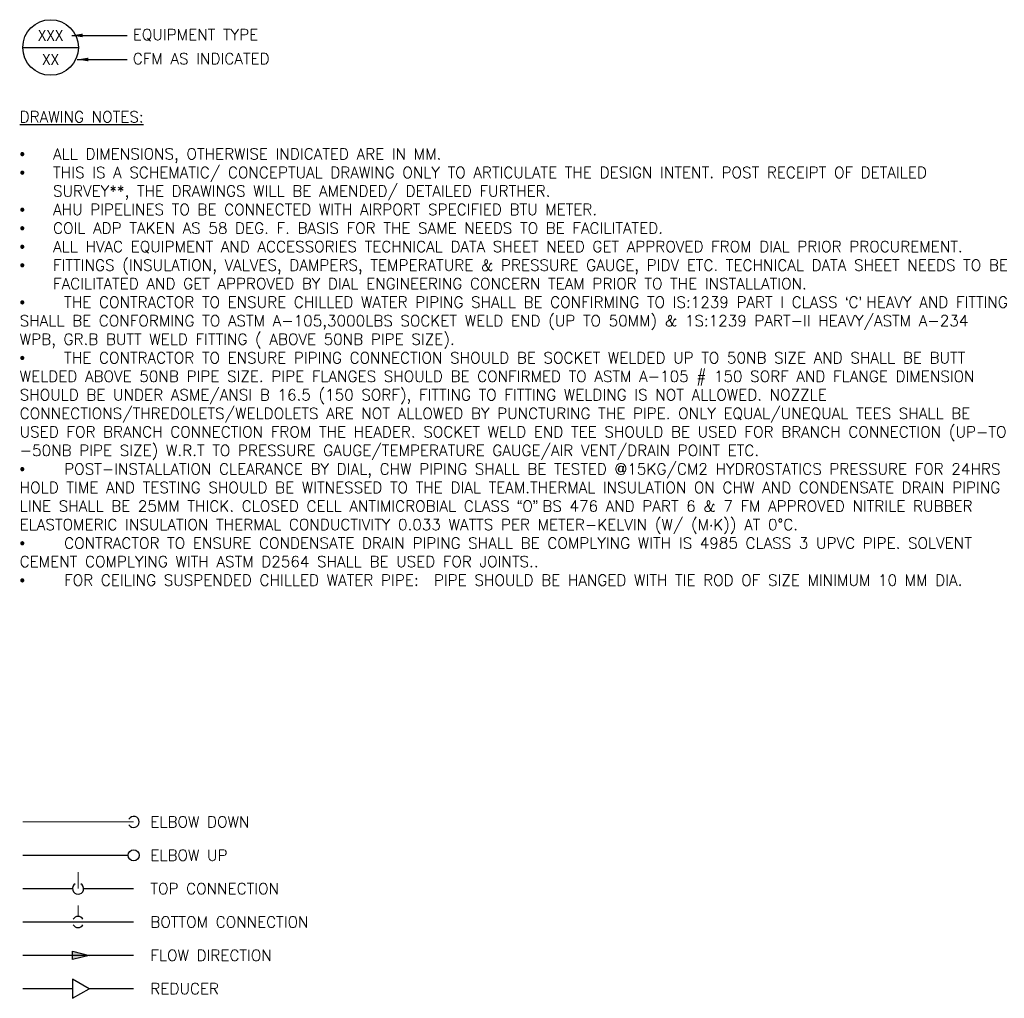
# Model space of a CAD drawing. Header units: millimetres. Extents: x -1469 to 52323, y -1368 to 13830.
# Tile 85 of 85: x 43467 to 52323, y 1008 to 9811. Entities that reach past the tile are written whole.
import ezdxf
from ezdxf.enums import TextEntityAlignment as Align

# ---------------------------------------------------------------- set-up
doc = ezdxf.new("R2010")
doc.units = ezdxf.units.MM
doc.layers.add('ACMV-EQP-DX', color=30, linetype='Continuous', true_color=0xff7f00)
for name, color, linetype in [('ACMV-MEPF_General Text', 7, 'Continuous'), ('Legend', 7, 'Continuous'), ('MEPF_General Line', 7, 'Continuous')]:
    doc.layers.add(name, color=color, linetype=linetype)
doc.styles.add('ARIAL', font='arial.ttf')
doc.styles.add('Arial Narrow', font='ARIALN.TTF')
doc.styles.get("Standard").update_dxf_attribs({"font": 'arial.ttf'})
doc.dimstyles.new('Arial-Closed filled-100 mm', dxfattribs={"dimtxt": 100, "dimasz": 100, "dimexe": 50, "dimexo": 50, "dimgap": 50, "dimtad": 1, "dimdec": 0, "dimzin": 0, "dimdsep": 46, "dimtxsty": 'ARIAL', "dimcen": 0.09, "dimclrd": 256, "dimadec": 0, "dimazin": 0, "dimtfac": 1, "dimtdec": 0, "dimtofl": 0, "dimtmove": 0, "dimatfit": 3, "dimfxl": 1, "dimtolj": 1, "dimtzin": 0, "dimlwd": -1, "dimarcsym": 0})

# ---------------------------------------------------------------- blocks, each defined once
blk = doc.blocks.new('EQP TAG')
at = {"layer": 'Legend'}
blk.add_line((-250, 0), (250, 0), dxfattribs=at)
blk.add_circle((0, 0), 250, dxfattribs=at)
at = {"layer": 'Legend', "style": 'Arial Narrow'}
for tag, p in [('EQP_TAG', (0, 108.3)), ('CFM', (0, -108.3))]:
    blk.add_attdef(tag, text='', height=100, dxfattribs=at).set_placement(p, align=Align.MIDDLE_CENTER)

msp = doc.modelspace()

# ---------------------------------------------------------------- hatches: boundary and pattern name
at = {"layer": 'ACMV-MEPF_General Text'}
h = msp.add_hatch(color=256, dxfattribs=at)
h.dxf.hatch_style = 1
h.paths.add_polyline_path([(43942.3, 1432.2), (43942.3, 1357.2), (44092.3, 1394.7)])

# ---------------------------------------------------------------- linework, layer by layer
at = {"layer": 'ACMV-MEPF_General Text', "const_width": 10}
for points in [[(43492.3, 2594.7), (44492.3, 2594.7)], [(43492.3, 2294.7), (44442.3, 2294.7)], [(43992.3, 1994.7), (43992.3, 2144.7)], [(43492.3, 1994.7), (43942.3, 1994.7)], [(44042.3, 1994.7), (44492.3, 1994.7)], [(43992.3, 1744.7), (43992.3, 1844.7)], [(43492.3, 1694.7), (44492.3, 1694.7)], [(43492.3, 1394.7), (44492.3, 1394.7)], [(43492.3, 1094.7), (43942.3, 1094.7)], [(44092.3, 1094.7), (44492.3, 1094.7)]]:
    msp.add_lwpolyline(points, dxfattribs=at)
at = {"layer": 'ACMV-MEPF_General Text'}
msp.add_lwpolyline([(43942.3, 1432.2), (44092.3, 1394.7), (43942.3, 1357.2), (43942.3, 1432.2)], dxfattribs=at)
msp.add_lwpolyline([(44092.3, 1094.7), (43942.3, 1181.3), (43942.3, 1008.1)], close=True, dxfattribs=at)
msp.add_circle((44492.3, 2294.7), 50, dxfattribs=at)
for centre, start, end in [((44492.3, 2594.7), 210, 150), ((43992.3, 1994.7), 120, 60), ((43992.3, 1694.7), 30, 150), ((43992.3, 1694.7), 210, 330)]:
    msp.add_arc(centre, 50, start, end, dxfattribs=at)

# ---------------------------------------------------------------- block references
at = {"layer": 'ACMV-EQP-DX'}
msp.add_blockref('EQP TAG', (43744.8, 9561.3), dxfattribs=at).add_auto_attribs({'EQP_TAG': 'XXX', 'CFM': 'XX'})

# ---------------------------------------------------------------- texts
at = {"layer": 'ACMV-MEPF_General Text', "insert": (43467, 8987.1), "char_height": 100, "attachment_point": 1}
msp.add_mtext_dynamic_manual_height_columns('{\\Fromans|c0;\\LDRAWING NOTES:\\P\\P\\pxi-3,l3,t3;{\\fSymbol|b0|i0|c2|p18;\\l·^I}\\lALL DIMENSIONS, OTHERWISE INDICATED ARE IN MM.\\P{\\fSymbol|b0|i0|c2|p18;·^I}THIS IS A SCHEMATIC/ CONCEPTUAL DRAWING ONLY TO ARTICULATE THE DESIGN INTENT. POST RECEIPT OF DETAILED SURVEY**, THE DRAWINGS WILL BE AMENDED/ DETAILED FURTHER.\\P{\\fSymbol|b0|i0|c2|p18;·^I}AHU PIPELINES TO BE CONNECTED WITH AIRPORT SPECIFIED BTU METER.\\P{\\fSymbol|b0|i0|c2|p18;·^I}COIL ADP TAKEN AS 58 DEG. F. BASIS FOR THE SAME NEEDS TO BE FACILITATED.\\~\\P{\\fSymbol|b0|i0|c2|p18;·^I}ALL HVAC EQUIPMENT AND ACCESSORIES TECHNICAL DATA SHEET NEED GET APPROVED FROM DIAL PRIOR PROCUREMENT.\\P{\\fSymbol|b0|i0|c2|p18;·^I}FITTINGS (INSULATION, VALVES, DAMPERS, TEMPERATURE & PRESSURE GAUGE, PIDV ETC. TECHNICAL DATA SHEET NEEDS TO BE FACILITATED AND GET APPROVED BY DIAL ENGINEERING CONCERN TEAM PRIOR TO THE INSTALLATION.\\P{\\fSymbol|b0|i0|c2|p18;·^I}THE CONTRACTOR TO ENSURE CHILLED WATER PIPING SHALL BE CONFIRMING TO IS:1239 PART I CLASS }‘{\\Fromans|c0;C}’ {\\Fromans|c0;HEAVY AND FITTING SHALL BE CONFORMING TO ASTM A-105,3000LBS SOCKET WELD END (UP TO 50MM) & 1S:1239 PART-II HEAVY/ASTM A-234 WPB, GR.B BUTT WELD FITTING ( ABOVE 50NB PIPE SIZE).\\P{\\fSymbol|b0|i0|c2|p18;·^I}THE CONTRACTOR TO ENSURE PIPING CONNECTION SHOULD BE SOCKET WELDED UP TO 50NB SIZE AND SHALL BE BUTT WELDED ABOVE 50NB PIPE SIZE. PIPE FLANGES SHOULD BE CONFIRMED TO ASTM A-105 # 150 SORF AND FLANGE DIMENSION SHOULD BE UNDER ASME/ANSI B 16.5 (150 SORF), FITTING TO FITTING WELDING IS NOT ALLOWED. NOZZLE CONNECTIONS/THREDOLETS/WELDOLETS ARE NOT ALLOWED BY PUNCTURING THE PIPE. ONLY EQUAL/UNEQUAL TEES SHALL BE USED FOR BRANCH CONNECTION FROM THE HEADER. SOCKET WELD END TEE SHOULD BE USED FOR BRANCH CONNECTION (UP-TO -50NB PIPE SIZE) W.R.T TO PRESSURE GAUGE/TEMPERATURE GAUGE/AIR VENT/DRAIN POINT ETC.\\P{\\fSymbol|b0|i0|c2|p18;·^I}POST-INSTALLATION CLEARANCE BY DIAL, CHW PIPING SHALL BE TESTED @15KG/CM2 HYDROSTATICS PRESSURE FOR 24HRS HOLD TIME AND TESTING SHOULD BE WITNESSED TO THE DIAL TEAM.THERMAL INSULATION ON CHW AND CONDENSATE DRAIN PIPING LINE SHALL BE 25MM THICK. CLOSED CELL ANTIMICROBIAL\\~CLASS }“{\\Fromans|c0;O}” {\\Fromans|c0;BS 476 AND PART 6 & 7 FM APPROVED NITRILE RUBBER ELASTOMERIC INSULATION THERMAL CONDUCTIVITY 0.033 WATTS PER METER-KELVIN (W/ (M}⋅{\\Fromans|c0;K)) AT 0°C.\\P{\\fSymbol|b0|i0|c2|p18;·^I}CONTRACTOR TO ENSURE CONDENSATE DRAIN PIPING SHALL BE COMPLYING WITH IS 4985 CLASS 3 UPVC PIPE. SOLVENT CEMENT COMPLYING WITH ASTM D2564 SHALL BE USED FOR JOINTS..\\P{\\fSymbol|b0|i0|c2|p18;·^I}FOR CEILING SUSPENDED CHILLED WATER PIPE:\\~ PIPE SHOULD BE HANGED WITH TIE ROD OF SIZE MINIMUM 10 MM DIA. }', width=8872.589, gutter_width=15540.7, heights=[7047.1], dxfattribs=at)
at = {"layer": 'ACMV-MEPF_General Text', "char_height": 100, "attachment_point": 4, "rotation": 359.99072}
for s, width, insert in [('{\\Fromans|c0;ELBOW DOWN}', 1548.386, (44642.3, 2594.7)), ('{\\Fromans|c0;ELBOW UP}', 1548.386, (44642.3, 2294.7)), ('{\\Fromans|c0;TOP CONNECTION}', 1548.386, (44642.3, 1994.7)), ('{\\Fromans|c0;BOTTOM CONNECTION}', 2012.376, (44642.3, 1694.7)), ('{\\Fromans|c0;FLOW DIRECTION}', 2012.376, (44642.3, 1394.7)), ('{\\Fromans|c0;REDUCER}', 2012.376, (44642.3, 1094.7))]:
    msp.add_mtext_dynamic_manual_height_columns(s, width=width, gutter_width=1, heights=[0], dxfattribs=dict(at, insert=insert))
at = {"layer": 'Legend', "char_height": 100, "attachment_point": 1, "style": 'Arial Narrow'}
for s, insert in [('{\\Fromans|c0;EQUIPMENT TYPE}', (44484.7, 9727)), ('{\\Fromans|c0;CFM AS INDICATED}', (44484.7, 9510.5))]:
    msp.add_mtext_dynamic_manual_height_columns(s, width=2913.867, gutter_width=500, heights=[0], dxfattribs=dict(at, insert=insert))

# ---------------------------------------------------------------- leaders
at = {"layer": 'MEPF_General Line'}
for points in [[(43934.7, 9669.6), (44434.7, 9669.6)], [(43984.7, 9453.1), (44434.7, 9453.1)]]:
    msp.add_leader(points, dimstyle='Arial-Closed filled-100 mm', override={"dimtad": 0}, dxfattribs=at)

doc.saveas('drawing.dxf')
